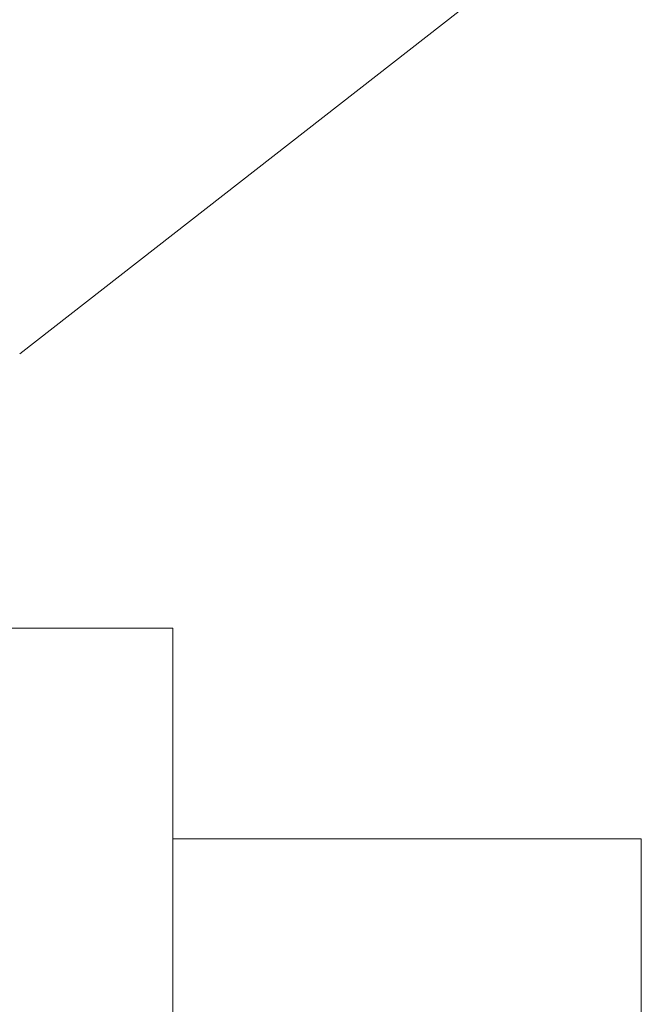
# Model space of a CAD drawing. Header units: millimetres. Extents: x 176 to 9387, y -11044 to -3322.
# Tile 199 of 256: x 8390 to 8423, y -9917 to -9866. Entities that reach past the tile are written whole.
import ezdxf

# ---------------------------------------------------------------- set-up
doc = ezdxf.new("R2010")
doc.units = ezdxf.units.MM
doc.header["$LTSCALE"] = 0.3175
doc.layers.add('1轮廓实线层', color=7, linetype='Continuous', lineweight=18)

msp = doc.modelspace()

# ---------------------------------------------------------------- linework, layer by layer
at = {"layer": '1轮廓实线层'}
for p, q in [((8416.36715, -9863.03776), (8390.35636, -9883.34049)), ((8398.35631, -9897.69279), (8378.35631, -9897.69279)), ((8398.35631, -10042.69279), (8398.35631, -9897.69279)), ((8422.85631, -9908.69279), (8398.35631, -9908.69279)), ((8422.85631, -10031.69279), (8422.85631, -9908.69279))]:
    msp.add_line(p, q, dxfattribs=at)

doc.saveas('drawing.dxf')
